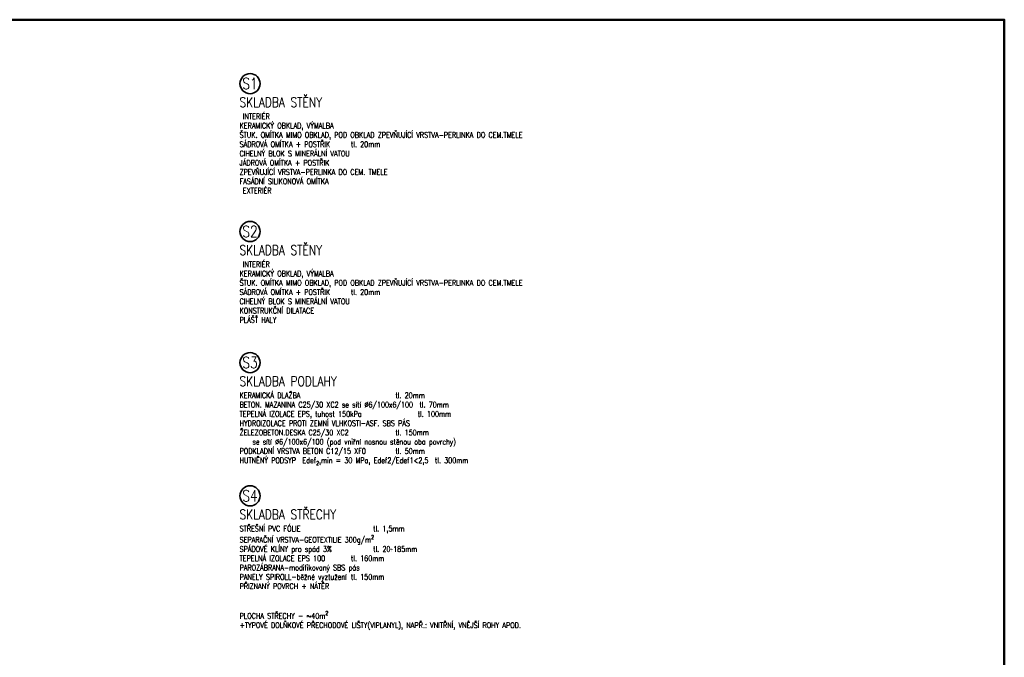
# Model space of a CAD drawing. Header units: millimetres. Extents: x -13560 to 57209, y -1473 to 35717.
# Tile 22 of 22: x 39517 to 57209, y 24265 to 35717. Entities that reach past the tile are written whole.
import ezdxf
from ezdxf.enums import TextEntityAlignment as Align

# ---------------------------------------------------------------- set-up
doc = ezdxf.new("R2010")
doc.units = ezdxf.units.MM
doc.header["$LTSCALE"] = 50
doc.layers.add('CA_TEXT25', color=7, linetype='Continuous', lineweight=25)
doc.layers.add('CA_TEXT35', color=62, linetype='Continuous', lineweight=35)
doc.layers.add('RAMECEK', color=1, linetype='Continuous', lineweight=50, plot=False)
doc.styles.add('ROMANS', font='romans.shx', dxfattribs={"width": 0.8})

# ---------------------------------------------------------------- blocks, each defined once
blk = doc.blocks.new('bub')
at = {"layer": 'CA_TEXT35'}
blk.add_circle((0, 362), 362, dxfattribs=at)
at = {"layer": 'CA_TEXT35', "style": 'ROMANS', "width": 0.8}
blk.add_attdef('C', text='', height=402, dxfattribs=at).set_placement((-2, 364), align=Align.MIDDLE_CENTER)

msp = doc.modelspace()

# ---------------------------------------------------------------- linework, layer by layer
at = {"layer": 'RAMECEK'}
msp.add_lwpolyline([(-13559.5, 0), (57208.6, 0), (57208.6, 35717), (-13559.5, 35717)], close=True, dxfattribs=at)

# ---------------------------------------------------------------- block references
at = {"layer": 'CA_TEXT35', "xscale": 0.5, "yscale": 0.5, "zscale": 0.5}
for p, values in [((43655.5, 34387.7), {'C': 'S1'}), ((43655.5, 31731.7), {'C': 'S2'}), ((43655.5, 29376.7), {'C': 'S3'}), ((43655.5, 26984.2), {'C': 'S4'})]:
    msp.add_blockref('bub', p, dxfattribs=at).add_auto_attribs(values)

# ---------------------------------------------------------------- texts
at = {"layer": 'CA_TEXT25', "char_height": 100, "attachment_point": 1, "style": 'ROMANS'}
for s, insert in [('\\A1;\\pxsm1;{\\H1.75x;\\C62;SKLADBA STĚNY\\P} INTERIÉR^I^I^I^I\\PKERAMICKÝ OBKLAD, VÝMALBA^I^I\\PŠTUK. OMÍTKA MIMO OBKLAD, POD OBKLAD ZPEVŇUJÍCÍ VRSTVA-PERLINKA DO CEM.TMELE\\PSÁDROVÁ OMÍTKA + POSTŘIK^Itl. 20mm\\PCIHELNÝ BLOK S MINERÁLNÍ VATOU\\PJÁDROVÁ OMÍTKA + POSTŘIK\\PZPEVŇUJÍCÍ VRSTVA-PERLINKA DO CEM. TMELE\\PFASÁDNÍ SILIKONOVÁ OMÍTKA\\P EXTERIÉR\\P\\P\\P\\P{\\W0.7; }', (43467.6, 34321.9)), ('\\A1;\\pxsm1;{\\H1.75x;\\C62;SKLADBA STĚNY\\P} INTERIÉR^I^I^I^I\\PKERAMICKÝ OBKLAD, VÝMALBA^I^I\\PŠTUK. OMÍTKA MIMO OBKLAD, POD OBKLAD ZPEVŇUJÍCÍ VRSTVA-PERLINKA DO CEM.TMELE\\PSÁDROVÁ OMÍTKA + POSTŘIK^Itl. 20mm\\PCIHELNÝ BLOK S MINERÁLNÍ VATOU\\PKONSTRUKČNÍ DILATACE\\PPLÁŠŤ HALY\\P \\P\\P\\P\\P{\\W0.7; }', (43467.6, 31665.9)), ('\\A1;\\pxsm1;{\\H1.75x;\\C62;SKLADBA PODLAHY\\P}KERAMICKÁ DLAŽBA^I^I^I^I^Itl. 20mm\\PBETON. MAZANINA C25/30 XC2 se sítí %%C6/100x6/100  tl. 70mm\\PTEPELNÁ IZOLACE EPS, tuhost 150kPa^I^I^Itl. 100mm  \\PHYDROIZOLACE PROTI ZEMNÍ VLHKOSTI-ASF. SBS PÁS\\PŽELEZOBETON.DESKA C25/30 XC2^I^I^Itl. 150mm\\P\\ps*,ql,t38.4,40,41.6,43.2,44.8,46.4,48,49.6,51.2;    se sítí %%C6/100x6/100 (pod vniřní nosnou stěnou oba povrchy)\\P\\psm1,q*,tz;{\\H1x;PODKLADNÍ VRSTVA BETON C12/15 XF0^I^Itl. 50mm\\PHUTNĚNÝ PODSYP  Edef\\H0.7x;\\S^ 2;\\H1.42857x;,min = 30 MPa, Edef2/Edef1<2,5\\H1x;  tl. 300mm\\P\\ps*,ql,t38.4,40,41.6,43.2,44.8,46.4,48,49.6,51.2;  \\H1x;\\P\\psm1,q*,tz;}\\P \\P\\P\\P\\P{\\W0.7; }', (43467.6, 29310.9)), ('\\A1;\\pxsm1;{\\H1.75x;\\C62;SKLADBA STŘECHY\\P}STŘEŠNÍ PVC FÓLIE^I^I^I^Itl. 1,5mm\\PSEPARAČNÍ VRSTVA-GEOTEXTILIE 300g/m{\\H0.7x;\\S2^ ;\\H1.42857x;\\PSPÁDOVÉ KLÍNY pro spád 3%^I^Itl. 20÷185mm\\PTEPELNÁ IZOLACE EPS 100^I^Itl. 160mm\\PPAROZÁBRANA-modifikovaný SBS pás\\PPANELY SPIROLL-běžné vyztužení^Itl. 150mm\\PPŘIZNANÝ POVRCH + NÁTĚR\\P}\\P\\PPLOCHA STŘECHY - ~40m{\\H0.7x;\\S2^ ;}\\P+TYPOVÉ DOLŇKOVÉ PŘECHODOVÉ LIŠTY(VIPLANYL), NAPŘ.: VNITŘNÍ, VNĚJŠÍ ROHY APOD.\\P{\\W0.7; }', (43467.6, 26918.4))]:
    msp.add_mtext(s, dxfattribs=dict(at, insert=insert))

doc.saveas('drawing.dxf')
